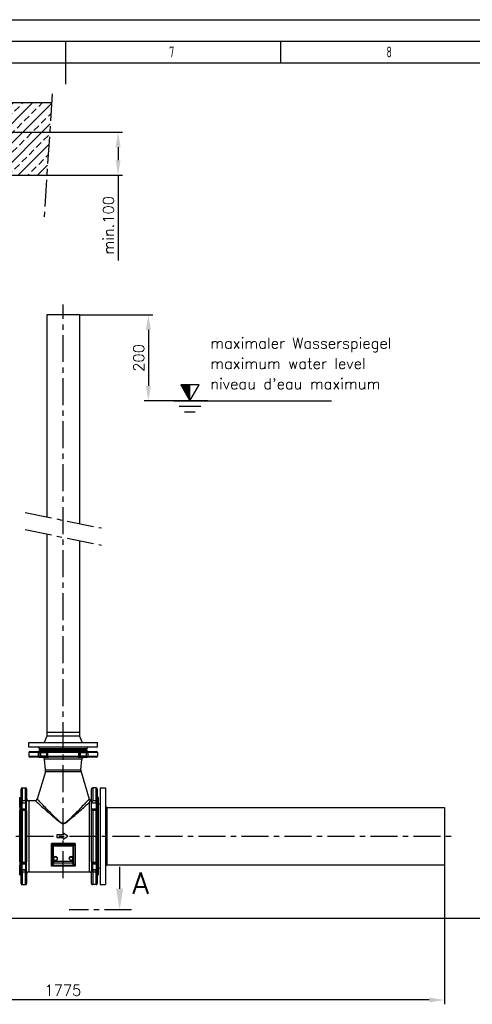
# Model space of a CAD drawing. Header units: millimetres. Extents: x 0 to 5940, y 0 to 4200.
# Tile 43 of 54: x 2863 to 3915, y 1911 to 4200. Entities that reach past the tile are written whole.
import ezdxf

# ---------------------------------------------------------------- set-up
doc = ezdxf.new("R2010")
doc.units = ezdxf.units.MM
doc.header["$LTSCALE"] = 50
doc.linetypes.add('MITTE', pattern=[2, 1.25, -0.25, 0.25, -0.25])
doc.layers.get('0').update_dxf_attribs({"linetype": 'CONTINUOUS'})
doc.layers.get('DEFPOINTS').update_dxf_attribs({"linetype": 'CONTINUOUS'})
for name, color, linetype in [('01-LINIE-025', 1, 'CONTINUOUS'), ('02-LINIE-035', 2, 'CONTINUOUS'), ('03-LINIE-050', 3, 'CONTINUOUS'), ('05-ACHSE', 1, 'MITTE'), ('06-MASSE1', 1, 'CONTINUOUS'), ('10-TEXT-025', 1, 'CONTINUOUS'), ('12-TEXT-050', 3, 'CONTINUOUS'), ('KSB-BLATTRAND', 2, 'CONTINUOUS')]:
    doc.layers.add(name, color=color, linetype=linetype)
doc.styles.add('ACA_NORM', font='ROMANS.SHX')
doc.styles.get("Standard").update_dxf_attribs({"font": 'ISOCP.SHX'})
doc.dimstyles.new('1-10', dxfattribs={"dimscale": 10, "dimtxt": 2.5, "dimasz": 3.5, "dimexe": 1, "dimexo": 0, "dimgap": 1, "dimtad": 1, "dimdec": 0, "dimzin": 0, "dimtxsty": 'ACA_NORM', "dimcen": 0, "dimadec": 0, "dimazin": 0, "dimtfac": 2.4, "dimtdec": 0, "dimtmove": 0, "dimatfit": 3, "dimfxl": 1, "dimtolj": 1, "dimtzin": 0, "dimarcsym": 0})

# ---------------------------------------------------------------- blocks, each defined once
blk = doc.blocks.new('*D15')
at = {"layer": '06-MASSE1', "color": 0, "lineweight": -2}
for p, q in [((2790, 3938.4), (3101.8, 3938.4)), ((3091.8, 3903.4), (3091.8, 3873.4)), ((2926.3, 3838.4), (3101.8, 3838.4)), ((3091.8, 3838.4), (3091.8, 3640.6))]:
    blk.add_line(p, q, dxfattribs=at)
at = {"layer": '06-MASSE1', "color": 0}
for points in [[(3086, 3903.4), (3097.7, 3903.4), (3091.8, 3938.4)], [(3086, 3873.4), (3097.7, 3873.4), (3091.8, 3838.4)]]:
    blk.add_solid(points, dxfattribs=at)
at = {"layer": 'DEFPOINTS', "color": 0}
for p in [(2790, 3938.4), (3091.8, 3938.4), (2926.3, 3838.4)]:
    blk.add_point(p, dxfattribs=at)
at = {"layer": '06-MASSE1', "color": 0, "insert": (3069.3, 3722), "char_height": 25, "attachment_point": 5, "rotation": 90, "style": 'ACA_NORM'}
blk.add_mtext('\\A1;min.100', dxfattribs=at)
blk = doc.blocks.new('*D16')
at = {"layer": '06-MASSE1', "color": 0, "lineweight": -2}
for p, q in [((2076.8, 2430.6), (2076.8, 1911.2)), ((3850.3, 2235.3), (3850.3, 1911.2)), ((3815.3, 1921.2), (2111.8, 1921.2))]:
    blk.add_line(p, q, dxfattribs=at)
at = {"layer": '06-MASSE1', "color": 0}
for points in [[(2111.8, 1927), (2111.8, 1915.3), (2076.8, 1921.2)], [(3815.3, 1927), (3815.3, 1915.3), (3850.3, 1921.2)]]:
    blk.add_solid(points, dxfattribs=at)
at = {"layer": 'DEFPOINTS', "color": 0}
for p in [(2076.8, 2430.6), (3850.3, 2235.3), (2076.8, 1921.2)]:
    blk.add_point(p, dxfattribs=at)
at = {"layer": '06-MASSE1', "color": 0, "insert": (2963.6, 1943.7), "char_height": 25, "attachment_point": 5, "style": 'ACA_NORM'}
blk.add_mtext('\\A1;1775', dxfattribs=at)
blk = doc.blocks.new('Rahmen_A2')
at = {"color": 1, "ltscale": 150}
for p, q in [((0, 420), (594, 420)), ((10, 410), (584, 410))]:
    blk.add_line(p, q, dxfattribs=at)
at = {"layer": 'KSB-BLATTRAND'}
for p, q in [((5, 415), (589, 415)), ((297, 410), (297, 415)), ((297, 405), (297, 415)), ((347, 410), (347, 415))]:
    blk.add_line(p, q, dxfattribs=at)
at = {"layer": 'KSB-BLATTRAND', "width": 0.75}
for s, p in [('7', (321.0625, 411.25)), ('8', (371.5625, 411.25))]:
    blk.add_text(s, height=2.5, dxfattribs=at).set_placement(p)
blk = doc.blocks.new('*D20')
at = {"layer": '06-MASSE1', "color": 0, "lineweight": -2}
for p, q in [((3002.4, 3513.8), (3172.3, 3513.8)), ((3162.3, 3478.8), (3162.3, 3348.8)), ((3300.5, 3313.8), (3152.3, 3313.8))]:
    blk.add_line(p, q, dxfattribs=at)
at = {"layer": '06-MASSE1', "color": 0}
for points in [[(3156.4, 3478.8), (3168.1, 3478.8), (3162.3, 3513.8)], [(3156.4, 3348.8), (3168.1, 3348.8), (3162.3, 3313.8)]]:
    blk.add_solid(points, dxfattribs=at)
at = {"layer": 'DEFPOINTS', "color": 0}
for p in [(3002.4, 3513.8), (3162.3, 3313.8), (3300.5, 3313.8)]:
    blk.add_point(p, dxfattribs=at)
at = {"layer": '06-MASSE1', "color": 0, "insert": (3139.8, 3413.8), "char_height": 25, "attachment_point": 5, "rotation": 90, "style": 'ACA_NORM'}
blk.add_mtext('\\A1;200', dxfattribs=at)

msp = doc.modelspace()

# ---------------------------------------------------------------- hatches: boundary and pattern name
at = {"layer": '01-LINIE-025'}
h = msp.add_hatch(dxfattribs=at)
h.set_pattern_fill('ANSI33', color=256, scale=5)
h.set_pattern_definition([(45, (6e-13, 215.495), (-22.45064, 22.45064), []), (45, (22.45, 215.495), (-22.45064, 22.45064), [15.875, -7.9375])])
h.paths.add_polyline_path([(2926.3, 3838.4), (2937.6, 4007.5), (2702.8, 4007.5), (2702.8, 3838.4)])

# ---------------------------------------------------------------- linework, layer by layer
at = {"layer": '02-LINIE-035'}
for p, q in [((2926.3, 3513.8), (2926.3, 3044.1)), ((3002.4, 3513.8), (2926.3, 3513.8)), ((3002.4, 3513.8), (3002.4, 3028.7)), ((2926.3, 3004.4), (2926.3, 2543.8)), ((3002.4, 2989), (3002.4, 2543.8)), ((2926.3, 2543.8), (3002.4, 2543.8)), ((2926.3, 2543.8), (3002.4, 2543.8)), ((2926.3, 2543.8), (2926.3, 2534.8)), ((3002.4, 2543.8), (3002.4, 2534.8)), ((2884.3, 2519.8), (3044.3, 2519.8)), ((2884.3, 2508.8), (2884.3, 2519.8)), ((2926.3, 2534.8), (2920.3, 2519.8)), ((3002.4, 2534.8), (2926.3, 2534.8)), ((3002.4, 2534.8), (3008.3, 2519.8)), ((3044.3, 2508.8), (3044.3, 2519.8)), ((3044.3, 2508.8), (2884.3, 2508.8)), ((2906.4, 2496.3), (2884.3, 2496.3)), ((2884.3, 2496.3), (2884.3, 2488.3)), ((2886.8, 2498.8), (2908.2, 2498.8)), ((2909.3, 2505.8), (2906.3, 2508.8)), ((2906.4, 2496.3), (2906.4, 2488.3)), ((2906.4, 2496.3), (2910.7, 2496.3)), ((2908.9, 2498.8), (2908.2, 2498.8)), ((2920, 2498.8), (2908.9, 2498.8)), ((2909.3, 2505.8), (3019.3, 2505.8)), ((2909.3, 2501.8), (2909.3, 2505.8)), ((2909.3, 2505.8), (3019.3, 2505.8)), ((2909.3, 2501.8), (3019.3, 2501.8)), ((3019.3, 2501.8), (2909.3, 2501.8)), ((2909.3, 2501.8), (2909.3, 2501.3)), ((2909.3, 2501.3), (2921.9, 2501.3)), ((2910.7, 2496.3), (2911.4, 2496.3)), ((2910.7, 2488.3), (2910.7, 2496.3)), ((2911.4, 2496.3), (2925.4, 2496.3)), ((2911.4, 2496.3), (2911.4, 2488.3)), ((2925.4, 2496.3), (2927.5, 2496.3)), ((2925.4, 2496.3), (2925.4, 2488.3)), ((2927.5, 2496.3), (2928.9, 2496.3)), ((2927.5, 2496.3), (2927.5, 2488.3)), ((2927.8, 2498.8), (2927.7, 2498.8)), ((2930, 2498.8), (2927.8, 2498.8)), ((2999.8, 2496.3), (2928.9, 2496.3)), ((2928.9, 2488.3), (2928.9, 2496.3)), ((2929.3, 2501.3), (2999.4, 2501.3)), ((2930, 2498.8), (2998.7, 2498.8)), ((3000.8, 2498.8), (2998.7, 2498.8)), ((2999.8, 2496.3), (3001.2, 2496.3)), ((2999.8, 2496.3), (2999.8, 2488.3)), ((3000.9, 2498.8), (3000.8, 2498.8)), ((3001.2, 2496.3), (3003.3, 2496.3)), ((3001.2, 2488.3), (3001.2, 2496.3)), ((3003.3, 2496.3), (3017.3, 2496.3)), ((3003.3, 2496.3), (3003.3, 2488.3)), ((3006.8, 2501.3), (3019.3, 2501.3)), ((3019.8, 2498.8), (3008.7, 2498.8)), ((3017.3, 2496.3), (3018, 2496.3)), ((3017.3, 2496.3), (3017.3, 2488.3)), ((3018, 2496.3), (3022.3, 2496.3)), ((3018, 2496.3), (3018, 2488.3)), ((3019.3, 2505.8), (3022.3, 2508.8)), ((3019.3, 2501.8), (3019.3, 2505.8)), ((3019.3, 2501.8), (3019.3, 2501.3)), ((3020.5, 2498.8), (3019.8, 2498.8)), ((3020.5, 2498.8), (3041.8, 2498.8)), ((3044.3, 2496.3), (3022.3, 2496.3)), ((3022.3, 2488.3), (3022.3, 2496.3)), ((3044.3, 2496.3), (3044.3, 2488.3)), ((2884.3, 2488.3), (2906.4, 2488.3)), ((2908.2, 2485.8), (2886.8, 2485.8)), ((2906.4, 2488.3), (2910.7, 2488.3)), ((2908.2, 2485.8), (2908.9, 2485.8)), ((2908.9, 2485.8), (2927.8, 2485.8)), ((2911.4, 2488.3), (2910.7, 2488.3)), ((2925.4, 2488.3), (2911.4, 2488.3)), ((3007.9, 2481.3), (2920.8, 2481.3)), ((2923.3, 2456.1), (2920.8, 2481.3)), ((2927.5, 2488.3), (2925.4, 2488.3)), ((2927.5, 2488.3), (2928.9, 2488.3)), ((2927.8, 2485.8), (2930, 2485.8)), ((2928.9, 2488.3), (2999.8, 2488.3)), ((2998.7, 2485.8), (2930, 2485.8)), ((2998.7, 2485.8), (3000.8, 2485.8)), ((2999.8, 2488.3), (3001.2, 2488.3)), ((3000.8, 2485.8), (3019.8, 2485.8)), ((3003.3, 2488.3), (3001.2, 2488.3)), ((3017.3, 2488.3), (3003.3, 2488.3)), ((3005.4, 2456.1), (3007.9, 2481.3)), ((3018, 2488.3), (3017.3, 2488.3)), ((3018, 2488.3), (3022.3, 2488.3)), ((3019.8, 2485.8), (3020.5, 2485.8)), ((3041.8, 2485.8), (3020.5, 2485.8)), ((3022.3, 2488.3), (3044.3, 2488.3)), ((2922.8, 2451.5), (2903.9, 2388.3)), ((3005.9, 2451.5), (2922.8, 2451.5)), ((2923.3, 2456.1), (3005.4, 2456.1)), ((3005.9, 2451.5), (3024.8, 2388.3)), ((2866.3, 2382.4), (2866.3, 2411.8)), ((2868.8, 2414.3), (2868.8, 2384.2)), ((2868.8, 2414.3), (2876.8, 2414.3)), ((2876.8, 2384.2), (2876.8, 2414.3)), ((2879.3, 2411.8), (2879.3, 2382.4)), ((3030.3, 2380.6), (3030.3, 2411.8)), ((3032.8, 2414.3), (3032.8, 2384.2)), ((3040.8, 2414.3), (3032.8, 2414.3)), ((3040.8, 2384.2), (3040.8, 2414.3)), ((3043.3, 2411.8), (3043.3, 2382.4)), ((3050.3, 2414.3), (3050.3, 2189.3)), ((3050.3, 2414.3), (3062.3, 2414.3)), ((3062.3, 2414.3), (3062.3, 2189.3)), ((2863.3, 2391.8), (2863.3, 2211.8)), ((2863.3, 2391.8), (2863.8, 2391.8)), ((2863.8, 2369.1), (2863.8, 2391.8)), ((2866.3, 2382.4), (2866.3, 2381.9)), ((2866.3, 2381.9), (2866.3, 2371)), ((2868.8, 2384.2), (2868.8, 2379.9)), ((2876.8, 2384.2), (2868.8, 2384.2)), ((2876.8, 2384.2), (2876.8, 2379.9)), ((2879.3, 2381.9), (2879.3, 2382.4)), ((2879.3, 2363), (2879.3, 2381.9)), ((2884.3, 2384.8), (2884.3, 2218.8)), ((2884.3, 2384.8), (2899.1, 2384.8)), ((3025.3, 2218.8), (3025.3, 2380.9)), ((3030.3, 2379.9), (3030.3, 2380.6)), ((3040.8, 2384.2), (3032.8, 2384.2)), ((3040.8, 2379.9), (3040.8, 2384.2)), ((3043.3, 2381.9), (3043.3, 2382.4)), ((3043.3, 2371), (3043.3, 2381.9)), ((3046.3, 2391.8), (3045.8, 2391.8)), ((3045.8, 2391.8), (3045.8, 2369.1)), ((3046.3, 2211.8), (3046.3, 2391.8)), ((2863.8, 2242.1), (2863.8, 2361.4)), ((2866.3, 2363.1), (2866.3, 2363)), ((2866.3, 2363), (2866.3, 2361)), ((2866.3, 2242.5), (2866.3, 2361)), ((2868.8, 2379.4), (2868.8, 2379.9)), ((2868.8, 2379.9), (2876.8, 2379.9)), ((2868.8, 2365.5), (2868.8, 2379.4)), ((2868.8, 2379.4), (2876.8, 2379.4)), ((2868.8, 2363.5), (2868.8, 2365.5)), ((2868.8, 2365.5), (2876.8, 2365.5)), ((2876.8, 2363.5), (2868.8, 2363.5)), ((2868.8, 2362.4), (2868.8, 2363.5)), ((2868.8, 2362.4), (2868.8, 2241.2)), ((2868.8, 2362.4), (2876.8, 2362.4)), ((2876.8, 2379.9), (2876.8, 2379.4)), ((2876.8, 2379.4), (2876.8, 2365.5)), ((2876.8, 2365.5), (2876.8, 2363.5)), ((2876.8, 2362.4), (2876.8, 2363.5)), ((2876.8, 2241.2), (2876.8, 2362.4)), ((2879.3, 2361), (2879.3, 2363)), ((2879.3, 2361), (2879.3, 2242.5)), ((3030.3, 2379.9), (3040.8, 2379.9)), ((3030.3, 2379.4), (3030.3, 2379.9)), ((3030.3, 2365.5), (3030.3, 2379.4)), ((3030.3, 2379.4), (3040.8, 2379.4)), ((3030.3, 2363.7), (3030.3, 2365.5)), ((3030.3, 2365.5), (3040.8, 2365.5)), ((3030.3, 2242.5), (3030.3, 2363.7)), ((3040.8, 2363.5), (3030.9, 2363.5)), ((3032.8, 2362.4), (3040.8, 2362.4)), ((3032.8, 2362.4), (3032.8, 2241.2)), ((3040.8, 2379.9), (3040.8, 2379.4)), ((3040.8, 2379.4), (3040.8, 2365.5)), ((3040.8, 2365.5), (3040.8, 2363.5)), ((3040.8, 2362.4), (3040.8, 2363.5)), ((3040.8, 2241.2), (3040.8, 2362.4)), ((3043.3, 2363), (3043.3, 2363.1)), ((3043.3, 2361), (3043.3, 2363)), ((3043.3, 2361), (3043.3, 2242.5)), ((3045.8, 2361.4), (3045.8, 2242.1)), ((3050.3, 2376.8), (3046.3, 2376.8)), ((3065.3, 2368.3), (3062.3, 2371.3)), ((3065.3, 2368.3), (3065.3, 2235.3)), ((3065.3, 2368.3), (3850.3, 2368.3)), ((3850.3, 2368.3), (3850.3, 2235.3)), ((2964.3, 2331.2), (2964.3, 2331.5)), ((2949.3, 2304.8), (2949.3, 2298.8)), ((2964.3, 2304.8), (2949.3, 2304.8)), ((2949.3, 2298.8), (2964.3, 2298.8)), ((2975.3, 2301.8), (2964.3, 2308.8)), ((2964.3, 2308.8), (2964.3, 2304.8)), ((2964.3, 2294.8), (2975.3, 2301.8)), ((2964.3, 2298.8), (2964.3, 2294.8)), ((2936.8, 2232.3), (2936.8, 2284.8)), ((2991.8, 2284.8), (2936.8, 2284.8)), ((2939.3, 2279.4), (2939.3, 2279.3)), ((2941.8, 2279.3), (2939.3, 2279.3)), ((2939.3, 2279.3), (2939.3, 2242.9)), ((2941.8, 2281.8), (2941.8, 2281.8)), ((2941.8, 2281.8), (2941.8, 2279.3)), ((2986.8, 2281.8), (2941.8, 2281.8)), ((2941.8, 2242.9), (2941.8, 2279.3)), ((2941.8, 2279.3), (2986.8, 2279.3)), ((2986.8, 2279.3), (2986.8, 2281.8)), ((2986.8, 2281.8), (2986.8, 2281.8)), ((2989.3, 2279.3), (2986.8, 2279.3)), ((2986.8, 2279.3), (2986.8, 2242.9)), ((2989.3, 2279.3), (2989.3, 2279.4)), ((2989.3, 2242.9), (2989.3, 2279.3)), ((2991.8, 2284.8), (2991.8, 2232.3)), ((2863.8, 2211.8), (2863.8, 2234.4)), ((2866.3, 2242.5), (2866.3, 2240.5)), ((2866.3, 2240.5), (2866.3, 2240.4)), ((2866.3, 2232.5), (2866.3, 2221.6)), ((2866.3, 2221.6), (2866.3, 2221.2)), ((2866.3, 2191.8), (2866.3, 2221.2)), ((2868.8, 2240), (2868.8, 2241.2)), ((2876.8, 2241.2), (2868.8, 2241.2)), ((2868.8, 2238), (2868.8, 2240)), ((2868.8, 2240), (2876.8, 2240)), ((2868.8, 2224.1), (2868.8, 2238)), ((2868.8, 2238), (2876.8, 2238)), ((2868.8, 2223.6), (2868.8, 2224.1)), ((2868.8, 2224.1), (2876.8, 2224.1)), ((2876.8, 2223.6), (2868.8, 2223.6)), ((2868.8, 2219.3), (2868.8, 2223.6)), ((2876.8, 2240), (2876.8, 2241.2)), ((2876.8, 2240), (2876.8, 2238)), ((2876.8, 2238), (2876.8, 2224.1)), ((2876.8, 2224.1), (2876.8, 2223.6)), ((2876.8, 2219.3), (2876.8, 2223.6)), ((2879.3, 2240.5), (2879.3, 2242.5)), ((2879.3, 2221.6), (2879.3, 2240.5)), ((2879.3, 2221.2), (2879.3, 2221.6)), ((2879.3, 2221.2), (2879.3, 2191.8)), ((2991.8, 2232.3), (2936.8, 2232.3)), ((2939.3, 2242.9), (2941.8, 2242.9)), ((2939.3, 2242.9), (2939.3, 2237.8)), ((2988.4, 2234), (2940.3, 2234)), ((2941.8, 2242.9), (2941.8, 2240.4)), ((2986.8, 2242.9), (2941.8, 2242.9)), ((2941.8, 2235.3), (2941.8, 2240.4)), ((2941.8, 2240.4), (2986.8, 2240.4)), ((2986.8, 2242.9), (2989.3, 2242.9)), ((2986.8, 2240.4), (2986.8, 2242.9)), ((2986.8, 2240.4), (2986.8, 2235.3)), ((2989.3, 2237.8), (2989.3, 2242.9)), ((3030.3, 2242.5), (3030.3, 2240.5)), ((3030.3, 2240.5), (3030.3, 2221.6)), ((3030.3, 2221.6), (3030.3, 2221.2)), ((3030.3, 2191.8), (3030.3, 2221.2)), ((3032.8, 2241.2), (3032.8, 2240)), ((3040.8, 2241.2), (3032.8, 2241.2)), ((3032.8, 2238), (3032.8, 2240)), ((3032.8, 2240), (3040.8, 2240)), ((3032.8, 2224.1), (3032.8, 2238)), ((3032.8, 2238), (3040.8, 2238)), ((3032.8, 2223.6), (3032.8, 2224.1)), ((3032.8, 2224.1), (3040.8, 2224.1)), ((3040.8, 2223.6), (3032.8, 2223.6)), ((3032.8, 2223.6), (3032.8, 2219.3)), ((3040.8, 2240), (3040.8, 2241.2)), ((3040.8, 2240), (3040.8, 2238)), ((3040.8, 2238), (3040.8, 2224.1)), ((3040.8, 2224.1), (3040.8, 2223.6)), ((3040.8, 2219.3), (3040.8, 2223.6)), ((3043.3, 2240.5), (3043.3, 2242.5)), ((3043.3, 2240.4), (3043.3, 2240.5)), ((3043.3, 2221.6), (3043.3, 2232.5)), ((3043.3, 2221.2), (3043.3, 2221.6)), ((3043.3, 2221.2), (3043.3, 2191.8)), ((3045.8, 2234.4), (3045.8, 2211.8)), ((3050.3, 2226.8), (3046.3, 2226.8)), ((3065.3, 2235.3), (3062.3, 2232.3)), ((3065.3, 2235.3), (3850.3, 2235.3)), ((3095.5, 2230.8), (3095.5, 2179.8)), ((2863.3, 2211.8), (2863.8, 2211.8)), ((2868.8, 2219.3), (2868.8, 2189.3)), ((2868.8, 2219.3), (2876.8, 2219.3)), ((2876.8, 2189.3), (2876.8, 2219.3)), ((2884.3, 2218.8), (3025.3, 2218.8)), ((3032.8, 2219.3), (3040.8, 2219.3)), ((3032.8, 2219.3), (3032.8, 2189.3)), ((3040.8, 2189.3), (3040.8, 2219.3)), ((3046.3, 2211.8), (3045.8, 2211.8)), ((2868.8, 2189.3), (2876.8, 2189.3)), ((3040.8, 2189.3), (3032.8, 2189.3)), ((3050.3, 2189.3), (3062.3, 2189.3))]:
    msp.add_line(p, q, dxfattribs=at)
at = {"layer": '02-LINIE-035', "linetype": 'MITTE'}
msp.add_line((3122.9, 2130.8), (2978.1, 2130.8), dxfattribs=at)
at = {"layer": '02-LINIE-035'}
for centre in [(2946.3, 2249.8), (2982.3, 2249.8)]:
    msp.add_circle(centre, 4, dxfattribs=at)
for centre, radius, start, end in [((2886.8, 2496.3), 2.5, 90, 180), ((2906.8, 2501.3), 2.5, 270, 0), ((3021.8, 2501.3), 2.5, 180, 270), ((3041.8, 2496.3), 2.5, 0, 90), ((2886.8, 2488.3), 2.5, 180, 270), ((2915.8, 2480.8), 5, 5.6189, 90), ((3012.9, 2480.8), 5, 90, 174.3811), ((3041.8, 2488.3), 2.5, 270, 0), ((2911.3, 2454.9), 12, 343.3134, 5.6189), ((3017.4, 2454.9), 12, 174.3811, 196.6866), ((2868.8, 2411.8), 2.5, 90, 180), ((2876.8, 2411.8), 2.5, 0, 90), ((3032.8, 2411.8), 2.5, 90, 180), ((3040.8, 2411.8), 2.5, 0, 90), ((2863.8, 2394.3), 2.5, 270, 0), ((2884.3, 2389.8), 5, 180, 270), ((2899.1, 2389.8), 5, 270, 343.3134), ((3029.6, 2389.8), 5, 196.6866, 244.8105), ((3025.3, 2389.8), 5, 295.1895, 0), ((3045.8, 2394.3), 2.5, 180, 270), ((2941.8, 2279.3), 2.5, 90, 180), ((2986.8, 2279.3), 2.5, 0, 90), ((2946.3, 2249.8), 4.68, 280, 190), ((2982.3, 2249.8), 4.68, 280, 190), ((2863.8, 2209.3), 2.5, 0, 90), ((2884.3, 2213.8), 5, 90, 180), ((3025.3, 2213.8), 5, 0, 90), ((3045.8, 2209.3), 2.5, 90, 180), ((2868.8, 2191.8), 2.5, 180, 270), ((2876.8, 2191.8), 2.5, 270, 0), ((3032.8, 2191.8), 2.5, 180, 270), ((3040.8, 2191.8), 2.5, 270, 0)]:
    msp.add_arc(centre, radius, start, end, dxfattribs=at)
for centre, major_axis, ratio, start_param, end_param in [((2908.2, 2496.3), (0, 2.5), 0.724522, 0, 1.570796), ((2908.2, 2496.3), (0, 2.5), 0.996195, 4.712389, 6.283185), ((2908.9, 2496.3), (0, 2.5), 0.996195, 4.712389, 6.283185), ((2920, 2501.3), (0, -2.5), 0.771256, 0, 1.570796), ((2927.8, 2496.3), (0, 2.5), 0.996195, 0, 1.570796), ((2930, 2496.3), (0, 2.5), 0.996195, 0, 1.570796), ((2927.7, 2501.3), (0, -2.5), 0.636525, 0, 1.570796), ((2930, 2496.3), (0, 2.5), 0.443479, 0, 1.570796), ((2998.7, 2496.3), (0, 2.5), 0.996195, 4.712389, 6.283185), ((2998.7, 2496.3), (0, 2.5), 0.443479, 4.712389, 6.283185), ((3000.9, 2501.3), (0, -2.5), 0.636525, 4.712389, 6.283185), ((3000.8, 2496.3), (0, 2.5), 0.996195, 4.712389, 6.283185), ((3008.7, 2501.3), (0, -2.5), 0.771256, 4.712389, 6.283185), ((3019.8, 2496.3), (0, 2.5), 0.996195, 0, 1.570796), ((3020.5, 2496.3), (0, 2.5), 0.996195, 0, 1.570796), ((3020.5, 2496.3), (0, 2.5), 0.724522, 4.712389, 6.283185), ((2908.2, 2488.3), (0, -2.5), 0.724522, 4.712389, 6.283185), ((2908.2, 2488.3), (0, -2.5), 0.996195, 0, 1.570796), ((2908.9, 2488.3), (0, -2.5), 0.996195, 0, 1.570796), ((2927.8, 2488.3), (0, -2.5), 0.996195, 4.712389, 6.283185), ((2930, 2488.3), (0, -2.5), 0.996195, 4.712389, 6.283185), ((2930, 2488.3), (0, -2.5), 0.443479, 4.712389, 6.283185), ((2998.7, 2488.3), (0, -2.5), 0.443479, 0, 1.570796), ((2998.7, 2488.3), (0, -2.5), 0.996195, 0, 1.570796), ((3000.8, 2488.3), (0, -2.5), 0.996195, 0, 1.570796), ((3019.8, 2488.3), (0, -2.5), 0.996195, 4.712389, 6.283185), ((3020.5, 2488.3), (0, -2.5), 0.996195, 4.712389, 6.283185), ((3020.5, 2488.3), (0, -2.5), 0.724522, 0, 1.570796), ((2868.8, 2382.4), (-2.5, 0), 0.732808, 4.712389, 6.283185), ((2868.8, 2382.4), (-2.5, 0), 0.996195, 0, 1.570796), ((2868.8, 2381.9), (-2.5, 0), 0.996195, 0, 1.570796), ((2876.8, 2382.4), (2.5, 0), 0.732808, 0, 1.570796), ((2876.8, 2382.4), (2.5, 0), 0.996195, 4.712389, 6.283185), ((2876.8, 2381.9), (2.5, 0), 0.996195, 4.712389, 6.283185), ((3040.8, 2382.4), (2.5, 0), 0.732808, 0, 1.570796), ((3040.8, 2382.4), (2.5, 0), 0.996195, 4.712389, 6.283185), ((3040.8, 2381.9), (2.5, 0), 0.996195, 4.712389, 6.283185), ((2863.8, 2371), (2.5, 0), 0.748658, 4.712389, 6.283185), ((2863.8, 2363.1), (2.5, 0), 0.662957, 4.712389, 6.283185), ((2868.8, 2363), (-2.5, 0), 0.996195, 4.712389, 6.283185), ((2868.8, 2361), (-2.5, 0), 0.996195, 4.712389, 6.283185), ((2868.8, 2361), (-2.5, 0), 0.538659, 4.712389, 6.283185), ((2876.8, 2363), (2.5, 0), 0.996195, 0, 1.570796), ((2876.8, 2361), (2.5, 0), 0.996195, 0, 1.570796), ((2876.8, 2361), (2.5, 0), 0.538659, 0, 1.570796), ((3040.8, 2363), (2.5, 0), 0.996195, 0, 1.570796), ((3040.8, 2361), (2.5, 0), 0.996195, 0, 1.570796), ((3040.8, 2361), (2.5, 0), 0.538659, 0, 1.570796), ((3045.8, 2371), (-2.5, 0), 0.748658, 0, 1.570796), ((3045.8, 2363.1), (-2.5, 0), 0.662957, 0, 1.570796), ((2941.8, 2279.4), (-2.5, 0), 0.972426, 4.712389, 6.283185), ((2986.8, 2279.4), (2.5, 0), 0.972426, 0, 1.570796), ((2863.8, 2240.4), (2.5, 0), 0.662957, 0, 1.570796), ((2863.8, 2232.5), (2.5, 0), 0.748658, 0, 1.570796), ((2868.8, 2242.5), (-2.5, 0), 0.538659, 0, 1.570796), ((2868.8, 2242.5), (-2.5, 0), 0.996195, 0, 1.570796), ((2868.8, 2240.5), (-2.5, 0), 0.996195, 0, 1.570796), ((2868.8, 2221.6), (-2.5, 0), 0.996195, 4.712389, 6.283185), ((2868.8, 2221.2), (-2.5, 0), 0.996195, 4.712389, 6.283185), ((2868.8, 2221.2), (-2.5, 0), 0.732808, 0, 1.570796), ((2876.8, 2242.5), (2.5, 0), 0.538659, 4.712389, 6.283185), ((2876.8, 2242.5), (2.5, 0), 0.996195, 4.712389, 6.283185), ((2876.8, 2240.5), (2.5, 0), 0.996195, 4.712389, 6.283185), ((2876.8, 2221.6), (2.5, 0), 0.996195, 0, 1.570796), ((2876.8, 2221.2), (2.5, 0), 0.996195, 0, 1.570796), ((2876.8, 2221.2), (2.5, 0), 0.732808, 4.712389, 6.283185), ((2940.3, 2236.5), (0.85, -2.35), 0.886873, 5.030548, 5.89787), ((2941.8, 2242.9), (-2.5, 0), 0.984808, 0, 1.570796), ((2941.8, 2237.8), (-2.5, 0), 0.984808, 0, 1.570796), ((2986.8, 2242.9), (2.5, 0), 0.984808, 4.712389, 6.283185), ((2986.8, 2237.8), (2.5, 0), 0.984808, 4.712389, 6.283185), ((2988.4, 2236.5), (-0.85, -2.35), 0.886873, 0.385315, 1.252638), ((3032.8, 2242.5), (-2.5, 0), 0.538659, 0, 1.570796), ((3032.8, 2242.5), (-2.5, 0), 0.996195, 0, 1.570796), ((3032.8, 2240.5), (-2.5, 0), 0.996195, 0, 1.570796), ((3032.8, 2221.6), (-2.5, 0), 0.996195, 4.712389, 6.283185), ((3032.8, 2221.2), (-2.5, 0), 0.996195, 4.712389, 6.283185), ((3032.8, 2221.2), (-2.5, 0), 0.732808, 0, 1.570796), ((3040.8, 2242.5), (2.5, 0), 0.996195, 4.712389, 6.283185), ((3040.8, 2242.5), (2.5, 0), 0.538659, 4.712389, 6.283185), ((3040.8, 2240.5), (2.5, 0), 0.996195, 4.712389, 6.283185), ((3040.8, 2221.6), (2.5, 0), 0.996195, 0, 1.570796), ((3040.8, 2221.2), (2.5, 0), 0.996195, 0, 1.570796), ((3040.8, 2221.2), (2.5, 0), 0.732808, 4.712389, 6.283185), ((3045.8, 2240.4), (-2.5, 0), 0.662957, 4.712389, 6.283185), ((3045.8, 2232.5), (-2.5, 0), 0.748658, 4.712389, 6.283185)]:
    msp.add_ellipse(centre, major_axis=major_axis, ratio=ratio, start_param=start_param, end_param=end_param, dxfattribs=at)
for points, knots in [([(2920, 2498.8), (2920.6, 2498.8), (2921.3, 2498.7), (2923, 2498.6), (2924, 2498.5), (2925.5, 2498.6), (2926.1, 2498.6), (2927, 2498.7), (2927.4, 2498.8), (2927.7, 2498.8)], [-3.141593, -3.141593, -3.141593, -3.141593, -1.599146, -1.599146, 0.319129, 0.319129, 1.837026, 1.837026, 3.141593, 3.141593, 3.141593, 3.141593]), ([(2929.3, 2501.3), (2928.8, 2501.3), (2928.2, 2501.2), (2927.1, 2501), (2926.4, 2500.9), (2925.1, 2500.8), (2924.3, 2500.9), (2923, 2501.2), (2922.5, 2501.3), (2921.9, 2501.3)], [-3.141593, -3.141593, -3.141593, -3.141593, -1.837026, -1.837026, -0.319129, -0.319129, 1.599146, 1.599146, 3.141593, 3.141593, 3.141593, 3.141593]), ([(3006.8, 2501.3), (3006.3, 2501.3), (3005.8, 2501.2), (3004.8, 2501), (3004.2, 2500.9), (3002.9, 2500.8), (3002.1, 2500.9), (3000.7, 2501.2), (3000, 2501.3), (2999.4, 2501.3)], [-3.141593, -3.141593, -3.141593, -3.141593, -1.837026, -1.837026, -0.319129, -0.319129, 1.599146, 1.599146, 3.141593, 3.141593, 3.141593, 3.141593]), ([(3000.9, 2498.8), (3001.3, 2498.8), (3001.8, 2498.7), (3003, 2498.6), (3003.8, 2498.5), (3005.5, 2498.6), (3006.3, 2498.6), (3007.6, 2498.7), (3008.2, 2498.8), (3008.7, 2498.8)], [-3.141593, -3.141593, -3.141593, -3.141593, -1.599146, -1.599146, 0.319129, 0.319129, 1.837026, 1.837026, 3.141593, 3.141593, 3.141593, 3.141593]), ([(2899.1, 2384.8), (2899.1, 2384.8), (2899.3, 2384.5), (2900.8, 2383.2), (2902.9, 2381.4), (2907.4, 2377.3), (2909.3, 2375.6), (2914.9, 2370.6), (2918.8, 2367.1), (2925.7, 2360.9), (2928.5, 2358.4), (2933.6, 2353.9), (2935.8, 2351.9), (2940, 2348.2), (2942.1, 2346.4), (2945.7, 2343.3), (2947.4, 2341.9), (2950.3, 2339.5), (2951.5, 2338.4), (2953.8, 2336.6), (2954.8, 2335.9), (2956.6, 2334.5), (2957.5, 2333.9), (2959.1, 2332.9), (2959.8, 2332.5), (2961.2, 2331.9), (2961.9, 2331.6), (2963.2, 2331.3), (2963.8, 2331.2), (2964.3, 2331.2)], [-12.626264, -12.626264, -12.626264, -12.626264, -11.544565, -11.544565, -9.288165, -9.288165, -7.929087, -7.929087, -5.79835, -5.79835, -4.426993, -4.426993, -3.431969, -3.431969, -2.546833, -2.546833, -1.86596, -1.86596, -1.342211, -1.342211, -0.961224, -0.961224, -0.629466, -0.629466, -0.396367, -0.396367, -0.168761, -0.168761, 0, 0, 0, 0]), ([(2964.3, 2331.5), (2963.8, 2331.5), (2963.3, 2331.6), (2962, 2331.9), (2961.3, 2332.2), (2960, 2332.9), (2959.4, 2333.3), (2957.9, 2334.4), (2957.1, 2335), (2955.3, 2336.5), (2954.4, 2337.3), (2952.3, 2339.2), (2951.1, 2340.3), (2948.4, 2342.9), (2946.9, 2344.3), (2943.5, 2347.7), (2941.6, 2349.6), (2937.6, 2353.5), (2935.6, 2355.6), (2930.9, 2360.3), (2928.2, 2363), (2921.8, 2369.6), (2918.3, 2373.3), (2913.2, 2378.6), (2911.4, 2380.4), (2907.3, 2384.7), (2905.4, 2386.7), (2904.1, 2388.1), (2903.9, 2388.3), (2903.9, 2388.3)], [0, 0, 0, 0, 0.168761, 0.168761, 0.396367, 0.396367, 0.629466, 0.629466, 0.961224, 0.961224, 1.342211, 1.342211, 1.86596, 1.86596, 2.546833, 2.546833, 3.431969, 3.431969, 4.426993, 4.426993, 5.79835, 5.79835, 7.929087, 7.929087, 9.288165, 9.288165, 11.544565, 11.544565, 12.626264, 12.626264, 12.626264, 12.626264]), ([(3024.8, 2388.3), (3024.8, 2388.3), (3024.2, 2387.7), (3021.8, 2385.1), (3019.9, 2383.2), (3015.1, 2378.1), (3012, 2375), (3005.2, 2367.9), (3001.3, 2363.9), (2993.8, 2356.3), (2990.3, 2352.7), (2984.8, 2347.3), (2983, 2345.5), (2979.2, 2341.8), (2977.2, 2339.9), (2973.8, 2336.8), (2972.3, 2335.6), (2970.1, 2333.9), (2969.4, 2333.4), (2967.9, 2332.5), (2967.1, 2332.1), (2965.7, 2331.7), (2965, 2331.5), (2964.3, 2331.5)], [37.879868, 37.879868, 37.879868, 37.879868, 39.671856, 39.671856, 41.578008, 41.578008, 43.614642, 43.614642, 45.724366, 45.724366, 47.441489, 47.441489, 48.300047, 48.300047, 49.158606, 49.158606, 49.767588, 49.767588, 50.032946, 50.032946, 50.298304, 50.298304, 50.507213, 50.507213, 50.507213, 50.507213]), ([(2964.3, 2331.2), (2965.1, 2331.2), (2965.8, 2331.3), (2967.3, 2331.8), (2968.1, 2332.1), (2969.7, 2333), (2970.4, 2333.4), (2972.8, 2335), (2974.4, 2336.2), (2978, 2339.1), (2980.1, 2340.8), (2984.2, 2344.3), (2986.2, 2346.1), (2992.1, 2351.2), (2995.9, 2354.6), (3003.9, 2361.7), (3008.1, 2365.5), (3015.6, 2372.2), (3018.9, 2375.1), (3023, 2378.8), (3024.3, 2380), (3025.3, 2380.9)], [-50.507213, -50.507213, -50.507213, -50.507213, -50.298304, -50.298304, -50.032946, -50.032946, -49.767588, -49.767588, -49.158606, -49.158606, -48.300047, -48.300047, -47.441489, -47.441489, -45.724366, -45.724366, -43.614642, -43.614642, -41.578008, -41.578008, -40.53629, -40.53629, -40.53629, -40.53629]), ([(3025.3, 2380.9), (3025.3, 2380.9), (3025.3, 2380.9), (3025.8, 2381.7), (3026.1, 2382.5), (3026.8, 2383.8), (3027.1, 2384.4), (3027.3, 2384.9), (3027.4, 2385), (3027.4, 2385.1), (3027.4, 2385.2), (3027.5, 2385.2), (3027.5, 2385.2), (3027.5, 2385.2), (3027.5, 2385.2), (3027.5, 2385.2), (3027.5, 2385.2), (3027.5, 2385.2)], [-4.745217, -4.745217, -4.745217, -4.745217, -4.73956, -4.73956, -4.012745, -4.012745, -3.162587, -3.162587, -2.830752, -2.830752, -2.612771, -2.612771, -2.500276, -2.500276, -2.424673, -2.424673, -2.418791, -2.418791, -2.418791, -2.418791]), ([(3030.3, 2380.6), (3030.3, 2380.8), (3030.4, 2381), (3030.5, 2381.4), (3030.6, 2381.7), (3030.9, 2382.2), (3031.1, 2382.5), (3031.6, 2383.1), (3031.8, 2383.3), (3032.3, 2383.8), (3032.6, 2384), (3032.8, 2384.2), (3032.8, 2384.2), (3032.8, 2384.2)], [0, 0, 0, 0, 0.0702595, 0.0702595, 0.1507881, 0.1507881, 0.2580896, 0.2580896, 0.3645241, 0.3645241, 0.4762975, 0.4762975, 0.4772933, 0.4772933, 0.4772933, 0.4772933]), ([(2863.8, 2369.1), (2863.8, 2368.9), (2863.9, 2368.7), (2863.9, 2367.9), (2864.1, 2367.3), (2864.3, 2366), (2864.3, 2365.4), (2864.2, 2364.5), (2864.2, 2364.2), (2864, 2363.1), (2863.8, 2362.3), (2863.8, 2361.4)], [-3.141593, -3.141593, -3.141593, -3.141593, -2.57085, -2.57085, -1.02519, -1.02519, 0.490176, 0.490176, 1.155904, 1.155904, 3.141593, 3.141593, 3.141593, 3.141593]), ([(2866.3, 2363.1), (2866.3, 2363.6), (2866.4, 2364.2), (2866.5, 2365.2), (2866.5, 2365.5), (2866.6, 2366.5), (2866.5, 2367.2), (2866.5, 2368.8), (2866.4, 2369.6), (2866.3, 2370.5), (2866.3, 2370.8), (2866.3, 2371)], [-3.141593, -3.141593, -3.141593, -3.141593, -1.155904, -1.155904, -0.490176, -0.490176, 1.02519, 1.02519, 2.57085, 2.57085, 3.141593, 3.141593, 3.141593, 3.141593]), ([(3030.9, 2363.5), (3030.7, 2363.5), (3030.6, 2363.5), (3030.4, 2363.6), (3030.3, 2363.6), (3030.3, 2363.7)], [0.2287407, 0.2287407, 0.2287407, 0.2287407, 0.2953839, 0.2953839, 0.4242421, 0.4242421, 0.4242421, 0.4242421]), ([(3030.9, 2363.5), (3031.1, 2363.5), (3031.3, 2363.4), (3032, 2363), (3032.4, 2362.7), (3032.8, 2362.4), (3032.8, 2362.4), (3032.8, 2362.4)], [-0.3149648, -0.3149648, -0.3149648, -0.3149648, -0.1874602, -0.1874602, 0, 0, 0.0010054, 0.0010054, 0.0010054, 0.0010054]), ([(3043.3, 2371), (3043.3, 2370.2), (3043.3, 2369.2), (3043.2, 2367.9), (3043.2, 2367.5), (3043.1, 2366.4), (3043.1, 2365.7), (3043.2, 2364.5), (3043.3, 2364), (3043.3, 2363.4), (3043.3, 2363.2), (3043.3, 2363.1)], [-3.141593, -3.141593, -3.141593, -3.141593, -1.155904, -1.155904, -0.490176, -0.490176, 1.02519, 1.02519, 2.57085, 2.57085, 3.141593, 3.141593, 3.141593, 3.141593]), ([(3045.8, 2361.4), (3045.8, 2361.7), (3045.8, 2361.9), (3045.7, 2362.8), (3045.6, 2363.5), (3045.4, 2364.8), (3045.4, 2365.4), (3045.5, 2366.3), (3045.5, 2366.5), (3045.7, 2367.6), (3045.8, 2368.4), (3045.8, 2369.1)], [-3.141593, -3.141593, -3.141593, -3.141593, -2.57085, -2.57085, -1.02519, -1.02519, 0.490176, 0.490176, 1.155904, 1.155904, 3.141593, 3.141593, 3.141593, 3.141593]), ([(2941.8, 2281.8), (2941.8, 2281.9), (2941.8, 2281.9), (2941.7, 2282), (2941.7, 2282.1), (2941.4, 2282.3), (2941.2, 2282.4), (2940.9, 2282.6), (2940.7, 2282.7), (2940.2, 2283.1), (2939.8, 2283.2), (2939.1, 2283.6), (2938.8, 2283.8), (2937.9, 2284.3), (2937.4, 2284.5), (2936.8, 2284.8)], [0, 0, 0, 0, 0.0671279, 0.0671279, 0.1745327, 0.1745327, 0.2938743, 0.2938743, 0.3978861, 0.3978861, 0.5637387, 0.5637387, 0.7165008, 0.7165008, 0.9399635, 0.9399635, 0.9399635, 0.9399635]), ([(2936.8, 2284.8), (2937.1, 2284.2), (2937.4, 2283.7), (2937.8, 2282.8), (2938, 2282.5), (2938.3, 2281.7), (2938.5, 2281.4), (2938.8, 2280.8), (2938.9, 2280.6), (2939, 2280.2), (2939.1, 2280), (2939.3, 2279.7), (2939.3, 2279.6), (2939.3, 2279.5), (2939.3, 2279.4), (2939.3, 2279.4)], [-0.9399635, -0.9399635, -0.9399635, -0.9399635, -0.7165008, -0.7165008, -0.5637387, -0.5637387, -0.3978861, -0.3978861, -0.2938743, -0.2938743, -0.1745327, -0.1745327, -0.0671279, -0.0671279, 0, 0, 0, 0]), ([(2991.8, 2284.8), (2991.3, 2284.5), (2990.8, 2284.3), (2989.9, 2283.8), (2989.5, 2283.6), (2988.8, 2283.2), (2988.5, 2283.1), (2988, 2282.7), (2987.8, 2282.6), (2987.4, 2282.4), (2987.3, 2282.3), (2987, 2282.1), (2986.9, 2282), (2986.9, 2281.9), (2986.8, 2281.9), (2986.8, 2281.8)], [-0.0012769, -0.0012769, -0.0012769, -0.0012769, 0.2221856, 0.2221856, 0.3749472, 0.3749472, 0.5408001, 0.5408001, 0.644812, 0.644812, 0.7641538, 0.7641538, 0.8715586, 0.8715586, 0.9386865, 0.9386865, 0.9386865, 0.9386865]), ([(2989.3, 2279.4), (2989.3, 2279.4), (2989.4, 2279.5), (2989.4, 2279.6), (2989.4, 2279.7), (2989.6, 2280), (2989.6, 2280.2), (2989.8, 2280.6), (2989.9, 2280.8), (2990.2, 2281.4), (2990.3, 2281.7), (2990.7, 2282.5), (2990.9, 2282.8), (2991.3, 2283.7), (2991.6, 2284.2), (2991.8, 2284.8)], [-0.9386865, -0.9386865, -0.9386865, -0.9386865, -0.8715586, -0.8715586, -0.7641538, -0.7641538, -0.644812, -0.644812, -0.5408001, -0.5408001, -0.3749472, -0.3749472, -0.2221856, -0.2221856, 0.0012769, 0.0012769, 0.0012769, 0.0012769]), ([(2863.8, 2242.1), (2863.8, 2241.8), (2863.9, 2241.6), (2863.9, 2240.7), (2864.1, 2240), (2864.3, 2238.8), (2864.3, 2238.1), (2864.2, 2237.3), (2864.2, 2237), (2864, 2235.9), (2863.8, 2235.1), (2863.8, 2234.4)], [-3.141593, -3.141593, -3.141593, -3.141593, -2.57085, -2.57085, -1.02519, -1.02519, 0.490176, 0.490176, 1.155904, 1.155904, 3.141593, 3.141593, 3.141593, 3.141593]), ([(2866.3, 2232.5), (2866.3, 2233.4), (2866.4, 2234.3), (2866.5, 2235.7), (2866.5, 2236), (2866.6, 2237.1), (2866.5, 2237.8), (2866.5, 2239), (2866.4, 2239.5), (2866.3, 2240.1), (2866.3, 2240.3), (2866.3, 2240.4)], [-3.141593, -3.141593, -3.141593, -3.141593, -1.155904, -1.155904, -0.490176, -0.490176, 1.02519, 1.02519, 2.57085, 2.57085, 3.141593, 3.141593, 3.141593, 3.141593]), ([(2938.6, 2235), (2938.3, 2234.7), (2938, 2234.2), (2937.5, 2233.3), (2937.1, 2232.8), (2936.8, 2232.3)], [-0.6740288, -0.6740288, -0.6740288, -0.6740288, -0.336255, -0.336255, 0.0015187, 0.0015187, 0.0015187, 0.0015187]), ([(2936.8, 2232.3), (2937.4, 2232.7), (2938.1, 2233.1), (2939.2, 2233.7), (2939.8, 2233.9), (2940.3, 2234)], [-0.0015187, -0.0015187, -0.0015187, -0.0015187, 0.336255, 0.336255, 0.6740288, 0.6740288, 0.6740288, 0.6740288]), ([(2939.3, 2237.8), (2939.3, 2237.3), (2939.3, 2236.8), (2939, 2235.9), (2938.8, 2235.5), (2938.6, 2235)], [-0.7633852, -0.7633852, -0.7633852, -0.7633852, -0.375598, -0.375598, 0, 0, 0, 0]), ([(2940.3, 2234), (2940.8, 2234.2), (2941.2, 2234.4), (2941.7, 2234.9), (2941.8, 2235.1), (2941.8, 2235.3)], [0, 0, 0, 0, 0.375598, 0.375598, 0.7633852, 0.7633852, 0.7633852, 0.7633852]), ([(2986.8, 2235.3), (2986.8, 2235.1), (2987, 2234.9), (2987.5, 2234.4), (2987.9, 2234.2), (2988.4, 2234)], [-0.7633852, -0.7633852, -0.7633852, -0.7633852, -0.375598, -0.375598, 0, 0, 0, 0]), ([(2988.4, 2234), (2988.9, 2233.9), (2989.5, 2233.7), (2990.6, 2233.1), (2991.2, 2232.7), (2991.8, 2232.3)], [0, 0, 0, 0, 0.3377737, 0.3377737, 0.6755475, 0.6755475, 0.6755475, 0.6755475]), ([(2990.1, 2235), (2989.9, 2235.5), (2989.7, 2235.9), (2989.4, 2236.8), (2989.3, 2237.3), (2989.3, 2237.8)], [0, 0, 0, 0, 0.375598, 0.375598, 0.7633852, 0.7633852, 0.7633852, 0.7633852]), ([(2991.8, 2232.3), (2991.5, 2232.8), (2991.2, 2233.3), (2990.6, 2234.2), (2990.4, 2234.7), (2990.1, 2235)], [-0.6755475, -0.6755475, -0.6755475, -0.6755475, -0.3377737, -0.3377737, 0, 0, 0, 0]), ([(3043.3, 2240.4), (3043.3, 2239.9), (3043.3, 2239.3), (3043.2, 2238.3), (3043.2, 2238), (3043.1, 2237.1), (3043.1, 2236.3), (3043.2, 2234.7), (3043.3, 2234), (3043.3, 2233), (3043.3, 2232.8), (3043.3, 2232.5)], [-3.141593, -3.141593, -3.141593, -3.141593, -1.155904, -1.155904, -0.490176, -0.490176, 1.02519, 1.02519, 2.57085, 2.57085, 3.141593, 3.141593, 3.141593, 3.141593]), ([(3045.8, 2234.4), (3045.8, 2234.6), (3045.8, 2234.8), (3045.7, 2235.6), (3045.6, 2236.3), (3045.4, 2237.5), (3045.4, 2238.1), (3045.5, 2239), (3045.5, 2239.3), (3045.7, 2240.4), (3045.8, 2241.2), (3045.8, 2242.1)], [-3.141593, -3.141593, -3.141593, -3.141593, -2.57085, -2.57085, -1.02519, -1.02519, 0.490176, 0.490176, 1.155904, 1.155904, 3.141593, 3.141593, 3.141593, 3.141593])]:
    msp.add_open_spline(points, degree=3, knots=knots, dxfattribs=at)
msp.add_solid([(3087.3, 2179.8), (3103.7, 2179.8), (3095.5, 2130.8)], dxfattribs=at)
at = {"layer": '03-LINIE-050'}
for p, q in [((2503.9, 4007.5), (2937.6, 4007.5)), ((2702.8, 3838.4), (2926.3, 3838.4)), ((1754.5, 2111.8), (4037.9, 2111.8))]:
    msp.add_line(p, q, dxfattribs=at)
at = {"layer": '05-ACHSE'}
for p, q in [((2938.9, 4027.6), (2919.9, 3741.8)), ((2964.3, 2204.3), (2964.3, 3538)), ((2875.7, 3054.4), (3053, 3018.4)), ((2875.7, 3014.7), (3053, 2978.7)), ((2078.9, 2301.8), (3870.7, 2301.8))]:
    msp.add_line(p, q, dxfattribs=at)
at = {"layer": '10-TEXT-025'}
for p, q in [((3237.5, 3351), (3258.9, 3313.8)), ((3258.9, 3351), (3237.5, 3351)), ((3238.2, 3349.7), (3239.5, 3351)), ((3239, 3348.3), (3241.7, 3351)), ((3239.8, 3346.9), (3243.9, 3351)), ((3240.6, 3345.5), (3246.2, 3351)), ((3241.5, 3344.1), (3248.4, 3351)), ((3242.3, 3342.7), (3250.6, 3351)), ((3243.1, 3341.3), (3252.8, 3351)), ((3243.9, 3339.9), (3255, 3351)), ((3244.7, 3338.5), (3257.2, 3351)), ((3245.5, 3337.1), (3258.9, 3350.5)), ((3246.3, 3335.7), (3258.9, 3348.2)), ((3247.1, 3334.3), (3258.9, 3346)), ((3247.9, 3332.9), (3258.9, 3343.8)), ((3258.9, 3313.8), (3280.3, 3351)), ((3280.3, 3351), (3258.9, 3351)), ((3258.9, 3313.8), (3258.9, 3351)), ((3248.7, 3331.4), (3258.9, 3341.6)), ((3249.5, 3330), (3258.9, 3339.4)), ((3250.3, 3328.6), (3258.9, 3337.2)), ((3251.2, 3327.2), (3258.9, 3335)), ((3252, 3325.8), (3258.9, 3332.8)), ((3252.8, 3324.4), (3258.9, 3330.6)), ((3253.6, 3323), (3258.9, 3328.4)), ((3254.4, 3321.6), (3258.9, 3326.1)), ((3255.2, 3320.2), (3258.9, 3323.9)), ((3256, 3318.8), (3258.9, 3321.7)), ((3256.8, 3317.4), (3258.9, 3319.5)), ((3221.4, 3313.8), (3588.1, 3313.8)), ((3233.9, 3301.3), (3283.9, 3301.3)), ((3257.6, 3316), (3258.9, 3317.3)), ((3258.4, 3314.6), (3258.9, 3315.1)), ((3246.4, 3288.8), (3271.4, 3288.8))]:
    msp.add_line(p, q, dxfattribs=at)

# ---------------------------------------------------------------- block references
at = {"layer": 'KSB-BLATTRAND', "xscale": 10, "yscale": 10, "zscale": 10}
msp.add_blockref('Rahmen_A2', (0, 0), dxfattribs=at)

# ---------------------------------------------------------------- texts
at = {"layer": '10-TEXT-025', "style": 'ACA_NORM'}
for s, p in [('maximaler Wasserspiegel', (3306.2, 3435.5)), ('maximum water level', (3306.2, 3388.1)), ("niveau d'eau maximum", (3306.2, 3340.9))]:
    msp.add_text(s, height=25, dxfattribs=at).set_placement(p)
at = {"layer": '12-TEXT-050', "style": 'ACA_NORM'}
msp.add_text('A', height=50, dxfattribs=at).set_placement((3124.7, 2167.7))

# ---------------------------------------------------------------- dimensions: what is measured, and where the dimension line sits
at = {"layer": '06-MASSE1'}
dim = msp.add_linear_dim(base=(3091.8, 3938.4), p1=(2926.3, 3838.4), p2=(2790, 3938.4), angle=270, text='min.<>', dimstyle='1-10', override={"dimrnd": 10}, dxfattribs=at)
dim.commit()
dim.dimension.update_dxf_attribs({"geometry": '*D15', "text_midpoint": (3091.8, 3722), "dimtype": 160})
dim = msp.add_linear_dim(base=(3162.3, 3313.8), p1=(3002.4, 3513.8), p2=(3300.5, 3313.8), angle=90, dimstyle='1-10', dxfattribs=at)
dim.commit()
dim.dimension.update_dxf_attribs({"geometry": '*D20', "text_midpoint": (3139.8, 3413.8)})
dim = msp.add_linear_dim(base=(2076.8327, 1921.1766), p1=(3850.3427, 2235.2616), p2=(2076.8327, 2430.5901), dimstyle='1-10', override={"dimrnd": 5}, dxfattribs=at)
dim.commit()
dim.dimension.update_dxf_attribs({"geometry": '*D16', "text_midpoint": (2963.5877, 1943.6766)})

doc.saveas('drawing.dxf')
